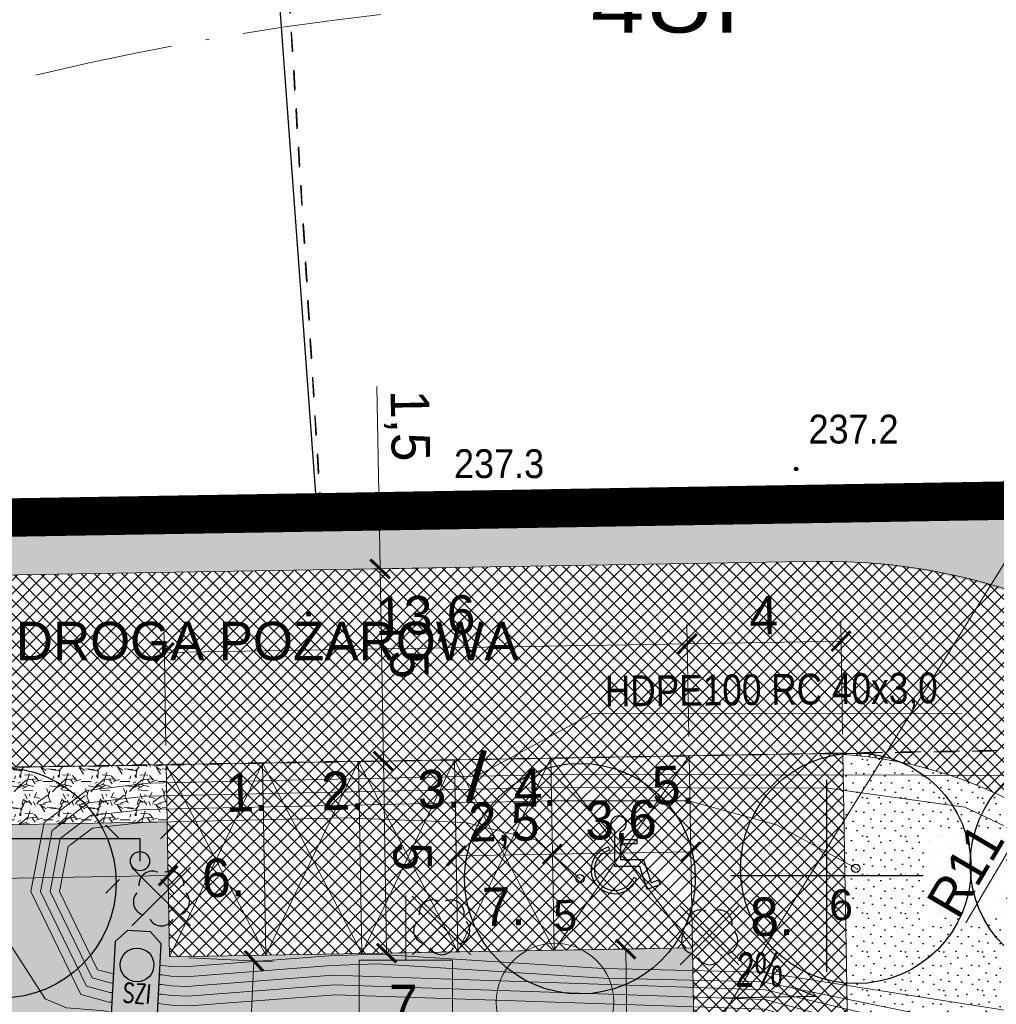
# Model space of a CAD drawing. Extents: x 40810 to 6568062, y -66833 to 5647073.
# Tile 19 of 35: x 6567779 to 6567804, y 5646997 to 5647022. Entities that reach past the tile are written whole.
import ezdxf
from ezdxf.enums import TextEntityAlignment as Align

# ---------------------------------------------------------------- set-up
doc = ezdxf.new("R2010")
doc.units = 0
doc.header["$MEASUREMENT"] = 0
for name, pattern in [('ACAD_ISO10W100', [18, 12, -3, 0, -3]), ('DGN_STYLE_2191', [1, -0.25, 0.5, -0.25]), ('DGN_STYLE_9021', [7.5, 3.75, 3.75]), ('KTJZ01_05', [2, 1.5, -0.5])]:
    doc.linetypes.add(name, pattern=pattern)
doc.layers.get('0').update_dxf_attribs({"linetype": 'CONTINUOUS'})
doc.layers.get('Defpoints').update_dxf_attribs({"linetype": 'CONTINUOUS'})
for name, color, linetype, lineweight in [('_EKO_DŹ_odwierty', 4, 'CONTINUOUS', 25), ('_Eko_DŹ_odwierty_obszar', 4, 'CONTINUOUS', 25), ('_EKO_DŹ_odwierty_OPIS', 3, 'CONTINUOUS', 15), ('_EKO_DŹ_poziomy', 3, 'CONTINUOUS', 20), ('_EKO_DŻ_studnia', 4, 'CONTINUOUS', 30), ('_IS_EKO_opis', 7, 'CONTINUOUS', 15), ('A_wymiarowanie', 176, 'CONTINUOUS', 9), ('l.widokowa', 140, 'CONTINUOUS', 15), ('szraf1', 8, 'CONTINUOUS', 5), ('wymiarowanie', 176, 'CONTINUOUS', 9)]:
    doc.layers.add(name, color=color, linetype=linetype, lineweight=lineweight)
for name, color, linetype in [('BDOT1', 7, 'CONTINUOUS'), ('D-opis', 104, 'CONTINUOUS'), ('EWID', 7, 'CONTINUOUS'), ('GESUT1', 7, 'CONTINUOUS'), ('PZAG', 7, 'CONTINUOUS'), ('REDAKCJA1', 7, 'CONTINUOUS'), ('Z-zielen', 62, 'CONTINUOUS')]:
    doc.layers.add(name, color=color, linetype=linetype)
doc.styles.add('$0$瑳汹1', font='arial.ttf', dxfattribs={"height": 1})
doc.styles.add('Arial_1', font='arial.ttf')
doc.styles.get("Standard").update_dxf_attribs({"font": 'GOTHIC.TTF'})
doc.styles.add('STYLE-GEO_140', font='geo_140.shx', dxfattribs={"bigfont": 'geo_140big.shx'})
doc.styles.add('STYLE-SWISSNRW_1250', font='SWISSNRW_1250.shx')
doc.styles.add('WYMIAR', font='simplex.shx', dxfattribs={"width": 0.7, "oblique": 2, "height": 0.5})
doc.dimstyles.new('Skala 1-50', dxfattribs={"dimtxt": 1, "dimasz": 0.5, "dimexe": 0.5, "dimexo": 0.5, "dimgap": 0.2, "dimtad": 1, "dimtxsty": 'Standard', "dimblk": 'ARCHTICK', "dimcen": 0.5, "dimclrd": 256, "dimclre": 256, "dimadec": 0, "dimazin": 0, "dimtfac": 1, "dimtdec": 1, "dimtmove": 1, "dimatfit": 3, "dimldrblk": 'ARCHTICK', "dimfxl": 1, "dimlwd": -1, "dimlwe": -1, "dimarcsym": 0})
pattern_1 = [(45, (0, 0), (-0.1767766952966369, 0.1767766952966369), []), (135, (0, 0), (-0.1767766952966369, -0.1767766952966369), [])]
pattern_2 = [(0, (0.04, 0.02), (0, 1), [0, -1]), (0, (0.36, 0.04), (0, 1), [0, -1]), (0, (0.18, 0.26), (0, 1), [0, -1]), (0, (0.4, 0.42), (0, 1), [0, -1]), (0, (0.14, 0.48), (0, 1), [0, -1]), (0, (0.22, 0.72), (0, 1), [0, -1]), (0, (0.08, 0.9), (0, 1), [0, -1]), (0, (0.4, 0.88), (0, 1), [0, -1]), (0, (0.64, 0.92), (0, 1), [0, -1]), (0, (0.76, 0.68), (0, 1), [0, -1]), (0, (0.96, 0.66), (0, 1), [0, -1]), (0, (0.96, 0.3), (0, 1), [0, -1]), (0, (0.78, 0.18), (0, 1), [0, -1]), (0, (0.5, 0.24), (0, 1), [0, -1]), (0, (0.68, 0.42), (0, 1), [0, -1]), (0, (0.5, 0.6), (0, 1), [0, -1]), (0, (0.92, 0.04), (0, 1), [0, -1])]

# ---------------------------------------------------------------- blocks, each defined once
blk = doc.blocks.new('K100')
at = {"layer": 'REDAKCJA1', "color": 7, "linetype": 'Continuous'}
for p, q in [((8.585629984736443e-09, -50.00186269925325), (8.585629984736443e-09, 50.00186273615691)), ((50.00186272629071, 1.845182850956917e-08), (-50.00186270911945, 1.845182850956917e-08))]:
    blk.add_line(p, q, dxfattribs=at)
blk = doc.blocks.new('OBOP02_1')
at = {"layer": 'BDOT1', "color": 7, "linetype": 'Continuous'}
blk.add_circle((4.536559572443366e-09, -2.65572452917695e-09), 0.01, dxfattribs=at)
for centre, radius, start, end in [((-0.4702281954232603, 0.6472135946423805), 0.6999999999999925, 66, 186), ((0.4702282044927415, 0.6472135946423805), 0.6999999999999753, 354.0000000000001, 114), ((-0.7608452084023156, -0.2472135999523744), 0.6999999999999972, 138, 258.0000000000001), ((0.7608452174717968, -0.2472135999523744), 0.6999999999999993, 282, 42.00000000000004), ((4.536559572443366e-09, -0.8000000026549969), 0.6999999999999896, 210, 330.0000000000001)]:
    blk.add_arc(centre, radius, start, end, dxfattribs=at)
blk = doc.blocks.new('801_5')
at = {"layer": 'BDOT1', "linetype": 'Continuous'}
h = blk.add_hatch(color=7, dxfattribs=at)
edge = h.paths.add_edge_path()
edge.add_arc((-0.001712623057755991, -0.003847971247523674), 0.045, 0, 360)
at = {"layer": 'BDOT1', "color": 7, "linetype": 'Continuous'}
blk.add_circle((-0.001712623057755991, -0.003847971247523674), 0.045, dxfattribs=at)
blk = doc.blocks.new('EGBP04_1')
at = {"layer": 'EWID', "color": 92, "linetype": 'Continuous'}
blk.add_circle((-2.328306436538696e-10, 3.899913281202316e-09), 0.5, dxfattribs=at)
blk = doc.blocks.new('_ArchTick')
at = {"color": 0, "linetype": 'ByBlock', "const_width": 0.15}
blk.add_lwpolyline([(-0.5, -0.5), (0.5, 0.5)], dxfattribs=at)
blk = doc.blocks.new('*D205')
at = {"layer": 'Defpoints', "color": 0}
for p in [(6567787.81683132, 5647002.978321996), (6567788.462127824, 5647002.989251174), (6567787.90150256, 5646997.979038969)]:
    blk.add_point(p, dxfattribs=at)
at = {"layer": 'wymiarowanie'}
for p, q in [((6567788.316759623, 5647002.986789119), (6567788.962056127, 5647002.997718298)), ((6567788.546799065, 5646997.989968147), (6567788.462127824, 5647002.989251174)), ((6567788.401430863, 5646997.987506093), (6567789.046727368, 5646997.998435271))]:
    blk.add_line(p, q, dxfattribs=at)
at = {"layer": 'wymiarowanie', "linetype": 'Continuous', "xscale": 0.5, "yscale": 0.5, "zscale": 0.5}
for p, rotation in [((6567788.462127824, 5647002.989251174), 90.97030732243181), ((6567788.546799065, 5646997.989968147), 270.9703073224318)]:
    blk.add_blockref('_ArchTick', p, dxfattribs=dict(at, rotation=rotation))
at = {"layer": 'wymiarowanie', "color": 0, "linetype": 'Continuous', "insert": (6567789.216937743, 5647000.501676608), "char_height": 1, "attachment_point": 5, "rotation": 270.9703073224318}
blk.add_mtext('5', dxfattribs=at)
blk = doc.blocks.new('*D206')
at = {"layer": 'Defpoints', "color": 0}
for p in [(6567788.377456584, 5647007.9885342), (6567790.355390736, 5647008.022033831), (6567787.81683132, 5647002.978321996)]:
    blk.add_point(p, dxfattribs=at)
at = {"layer": 'wymiarowanie'}
for p, q in [((6567789.855462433, 5647008.013566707), (6567787.877528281, 5647007.980067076)), ((6567788.462127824, 5647002.989251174), (6567788.377456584, 5647007.9885342)), ((6567788.316759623, 5647002.986789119), (6567788.962056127, 5647002.997718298))]:
    blk.add_line(p, q, dxfattribs=at)
at = {"layer": 'wymiarowanie', "linetype": 'Continuous', "xscale": 0.5, "yscale": 0.5, "zscale": 0.5}
for p, rotation in [((6567788.377456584, 5647007.9885342), 90.97030732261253), ((6567788.462127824, 5647002.989251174), 270.9703073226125)]:
    blk.add_blockref('_ArchTick', p, dxfattribs=dict(at, rotation=rotation))
at = {"layer": 'wymiarowanie', "color": 0, "linetype": 'Continuous', "insert": (6567789.132266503, 5647005.500959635), "char_height": 1, "attachment_point": 5, "rotation": 270.97030732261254}
blk.add_mtext('5', dxfattribs=at)
blk = doc.blocks.new('ZNAK-NIEPELNOSPRAWNY')
at = {"color": 18, "linetype": 'Continuous', "true_color": 0x000000}
for p, q in [((83.24541350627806, 119.9912872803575), (83.24541350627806, 66.01787384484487)), ((91.63041350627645, 118.498314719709), (91.63041350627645, 106.3448536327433)), ((91.63041350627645, 106.3448536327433), (116.6579135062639, 106.3448536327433)), ((92.51791350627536, 99.799853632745), (92.51791350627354, 76.01787384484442)), ((116.6579135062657, 99.799853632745), (92.51791350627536, 99.799853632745)), ((126.5987541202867, 76.01787384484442), (92.51791350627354, 76.01787384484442)), ((126.5987541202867, 76.01787384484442), (138.0029135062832, 41.87787384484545)), ((121.2954135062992, 66.01787384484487), (83.24541350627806, 66.01787384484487)), ((132.4129135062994, 31.71287384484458), (121.2954135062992, 66.01787384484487)), ((138.0029135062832, 41.87787384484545), (149.159702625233, 46.22227391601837)), ((151.9154135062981, 39.14537384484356), (132.4129135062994, 31.71287384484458))]:
    blk.add_line(p, q, dxfattribs=at)
at = {"color": 18, "true_color": 0x000000}
for p, q in [((116.6579135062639, 106.3448536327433), (116.6579135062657, 99.799853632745)), ((74.61807732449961, 95.31925088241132), (75.91421477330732, 90.4901694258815)), ((116.674195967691, 47.57457282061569), (112.0472706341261, 49.46971449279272)), ((151.9154135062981, 39.14537384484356), (149.159702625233, 46.22227391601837))]:
    blk.add_line(p, q, dxfattribs=at)
for centre, radius, start, end in [((89.3351854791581, 129.9004727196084), 11.63087609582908, 281.3814068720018, 238.426851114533), ((83.82117246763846, 61.03083792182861), 35.50200309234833, 105.024229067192, 337.7264915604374), ((83.82117246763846, 61.03083792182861), 30.50200309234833, 105.024229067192, 337.7264915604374)]:
    blk.add_arc(centre, radius, start, end, dxfattribs=at)
blk = doc.blocks.new('*D234')
at = {"layer": 'Defpoints', "color": 0}
for p in [(6567782.902219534, 5646997.894367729), (6567782.540207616, 5646990.497583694), (6567784.734080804, 5646990.390211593)]:
    blk.add_point(p, dxfattribs=at)
at = {"layer": 'wymiarowanie'}
for p, q in [((6567783.401621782, 5646997.869926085), (6567785.59549497, 5646997.762553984)), ((6567785.096092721, 5646997.786995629), (6567784.734080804, 5646990.390211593)), ((6567783.039609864, 5646990.473142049), (6567785.233483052, 5646990.365769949))]:
    blk.add_line(p, q, dxfattribs=at)
at = {"layer": 'wymiarowanie', "linetype": 'Continuous', "xscale": 0.5, "yscale": 0.5, "zscale": 0.5}
for p, rotation in [((6567785.096092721, 5646997.786995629), 87.19807719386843), ((6567784.734080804, 5646990.390211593), 267.1980771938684)]:
    blk.add_blockref('_ArchTick', p, dxfattribs=dict(at, rotation=rotation))
at = {"layer": 'wymiarowanie', "color": 0, "linetype": 'Continuous', "insert": (6567784.144968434, 5646994.126294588), "char_height": 1, "attachment_point": 5, "rotation": 87.19807719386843}
blk.add_mtext('7,41', dxfattribs=at)
blk = doc.blocks.new('*D235')
at = {"layer": 'Defpoints', "color": 0}
for p in [(6567788.356128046, 5646997.986738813), (6567794.764836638, 5646998.095281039), (6567788.578306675, 5646984.868543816)]:
    blk.add_point(p, dxfattribs=at)
at = {"layer": 'wymiarowanie'}
for p, q in [((6567788.856056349, 5646997.995205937), (6567795.264764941, 5646998.103748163)), ((6567794.987015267, 5646984.977086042), (6567794.764836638, 5646998.095281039)), ((6567789.078234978, 5646984.87701094), (6567795.48694357, 5646984.985553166))]:
    blk.add_line(p, q, dxfattribs=at)
at = {"layer": 'wymiarowanie', "linetype": 'Continuous', "xscale": 0.5, "yscale": 0.5, "zscale": 0.5}
for p, rotation in [((6567794.764836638, 5646998.095281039), 90.97030732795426), ((6567794.987015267, 5646984.977086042), 270.9703073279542)]:
    blk.add_blockref('_ArchTick', p, dxfattribs=dict(at, rotation=rotation))
at = {"layer": 'wymiarowanie', "color": 0, "linetype": 'Continuous', "insert": (6567795.646855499, 5646991.549240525), "char_height": 1, "attachment_point": 5, "rotation": 270.9703073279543}
blk.add_mtext('13,12', dxfattribs=at)
blk = doc.blocks.new('*D243')
at = {"layer": 'Defpoints', "color": 0}
for p in [(6567796.366236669, 5647006.038427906), (6567796.415598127, 5647003.123956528), (6567782.817548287, 5647002.893650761)]:
    blk.add_point(p, dxfattribs=at)
at = {"layer": 'wymiarowanie'}
for p, q in [((6567796.407131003, 5647003.623884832), (6567796.357769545, 5647006.538356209)), ((6567782.809081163, 5647003.393579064), (6567782.759719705, 5647006.308050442)), ((6567782.768186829, 5647005.808122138), (6567796.366236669, 5647006.038427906))]:
    blk.add_line(p, q, dxfattribs=at)
at = {"layer": 'wymiarowanie', "linetype": 'Continuous', "xscale": 0.5, "yscale": 0.5, "zscale": 0.5}
for p, rotation in [((6567796.366236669, 5647006.038427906), 0.9703072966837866), ((6567782.768186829, 5647005.808122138), 180.9703072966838)]:
    blk.add_blockref('_ArchTick', p, dxfattribs=dict(at, rotation=rotation))
at = {"layer": 'wymiarowanie', "color": 0, "linetype": 'Continuous', "insert": (6567789.554154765, 5647006.694204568), "char_height": 1, "attachment_point": 5, "rotation": 0.9703072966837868}
blk.add_mtext('13,6', dxfattribs=at)
blk = doc.blocks.new('*D244')
at = {"layer": 'Defpoints', "color": 0}
for p in [(6567800.36566309, 5647006.106164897), (6567796.415598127, 5647003.123956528), (6567800.415024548, 5647003.191693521)]:
    blk.add_point(p, dxfattribs=at)
at = {"layer": 'wymiarowanie'}
for p, q in [((6567796.407131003, 5647003.623884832), (6567796.357769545, 5647006.538356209)), ((6567800.406557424, 5647003.691621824), (6567800.357195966, 5647006.6060932)), ((6567796.366236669, 5647006.038427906), (6567800.36566309, 5647006.106164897))]:
    blk.add_line(p, q, dxfattribs=at)
at = {"layer": 'wymiarowanie', "linetype": 'Continuous', "xscale": 0.5, "yscale": 0.5, "zscale": 0.5}
for p, rotation in [((6567800.36566309, 5647006.106164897), 0.9703073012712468), ((6567796.366236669, 5647006.038427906), 180.9703073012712)]:
    blk.add_blockref('_ArchTick', p, dxfattribs=dict(at, rotation=rotation))
at = {"layer": 'wymiarowanie', "color": 0, "linetype": 'Continuous', "insert": (6567798.353882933, 5647006.7847707), "char_height": 1, "attachment_point": 5, "rotation": 0.9703073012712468}
blk.add_mtext('4', dxfattribs=at)
blk = doc.blocks.new('*D277')
at = {"layer": 'Defpoints', "color": 0}
for p in [(6567805.304611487, 5647001.660809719), (6567799.729148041, 5646992.178499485)]:
    blk.add_point(p, dxfattribs=at)
at = {"layer": 'wymiarowanie'}
blk.add_line((6567803.60988561, 5646998.778553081), (6567805.304611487, 5647001.660809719), dxfattribs=at)
at = {"layer": 'wymiarowanie', "linetype": 'Continuous', "xscale": 0.5, "yscale": 0.5, "zscale": 0.5, "rotation": 59.54507785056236}
blk.add_blockref('_ArchTick', (6567805.304611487, 5647001.660809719), dxfattribs=at)
at = {"layer": 'wymiarowanie', "color": 0, "linetype": 'Continuous', "insert": (6567803.600398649, 5647000.143469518), "char_height": 1, "attachment_point": 5, "rotation": 59.545077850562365}
blk.add_mtext('R11', dxfattribs=at)
blk = doc.blocks.new('*D288')
at = {"layer": 'Defpoints', "color": 0}
for p in [(6567786.84, 5647009.46), (6567786.865355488, 5647007.962924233), (6567788.377456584, 5647007.9885342)]:
    blk.add_point(p, dxfattribs=at)
at = {"layer": 'wymiarowanie'}
for p, q in [((6567788.352101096, 5647009.485609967), (6567788.297057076, 5647012.735599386)), ((6567787.339928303, 5647009.468467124), (6567788.852029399, 5647009.494077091)), ((6567788.352101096, 5647009.485609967), (6567788.377456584, 5647007.9885342)), ((6567787.365283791, 5647007.971391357), (6567788.877384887, 5647007.997001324))]:
    blk.add_line(p, q, dxfattribs=at)
at = {"layer": 'wymiarowanie', "linetype": 'Continuous', "xscale": 0.5, "yscale": 0.5, "zscale": 0.5}
for p, rotation in [((6567788.352101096, 5647009.485609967), 90.97030731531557), ((6567788.377456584, 5647007.9885342), 270.9703073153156)]:
    blk.add_blockref('_ArchTick', p, dxfattribs=dict(at, rotation=rotation))
at = {"layer": 'wymiarowanie', "color": 0, "linetype": 'Continuous', "insert": (6567789.072935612, 5647011.713785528), "char_height": 1, "attachment_point": 5, "rotation": 270.97030731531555}
blk.add_mtext('1,5', dxfattribs=at)
blk = doc.blocks.new('*D301')
at = {"layer": 'Defpoints', "color": 0}
for p in [(6567782.842949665, 5647001.393865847), (6567772.844383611, 5647001.224523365), (6567782.866456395, 5647000.005947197)]:
    blk.add_point(p, dxfattribs=at)
at = {"layer": 'wymiarowanie'}
for p, q in [((6567782.851416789, 5647000.893937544), (6567782.874923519, 5646999.506018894)), ((6567772.852850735, 5647000.724595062), (6567772.876357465, 5646999.336676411)), ((6567772.867890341, 5646999.836604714), (6567782.866456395, 5647000.005947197))]:
    blk.add_line(p, q, dxfattribs=at)
at = {"layer": 'wymiarowanie', "linetype": 'Continuous', "xscale": 0.5, "yscale": 0.5, "zscale": 0.5}
for p, rotation in [((6567782.866456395, 5647000.005947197), 0.9703073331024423), ((6567772.867890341, 5646999.836604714), 180.9703073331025)]:
    blk.add_blockref('_ArchTick', p, dxfattribs=dict(at, rotation=rotation))
at = {"layer": 'wymiarowanie', "color": 0, "linetype": 'Continuous', "insert": (6567777.854893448, 5647000.64632493), "char_height": 1, "attachment_point": 5, "rotation": 0.9703073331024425}
blk.add_mtext('10', dxfattribs=at)
blk = doc.blocks.new('*D303')
at = {"layer": 'Defpoints', "color": 0}
for p in [(6567796.455598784, 5647000.762179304), (6567792.856115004, 5647000.70121601), (6567792.858449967, 5647000.563351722)]:
    blk.add_point(p, dxfattribs=at)
at = {"layer": 'wymiarowanie'}
for p, q in [((6567796.457933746, 5647000.624315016), (6567792.858449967, 5647000.563351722)), ((6567796.464065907, 5647000.262251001), (6567796.466400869, 5647000.124386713)), ((6567792.864582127, 5647000.201287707), (6567792.86691709, 5647000.063423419))]:
    blk.add_line(p, q, dxfattribs=at)
at = {"layer": 'wymiarowanie', "linetype": 'Continuous', "xscale": 0.5, "yscale": 0.5, "zscale": 0.5}
for p, rotation in [((6567792.858449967, 5647000.563351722), 180.9703073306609), ((6567796.457933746, 5647000.624315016), 0.9703073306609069)]:
    blk.add_blockref('_ArchTick', p, dxfattribs=dict(at, rotation=rotation))
at = {"layer": 'wymiarowanie', "color": 0, "linetype": 'Continuous', "insert": (6567794.645134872, 5647001.364762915), "char_height": 1, "attachment_point": 5, "rotation": 0.9703073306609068}
blk.add_mtext('3,6', dxfattribs=at)
blk = doc.blocks.new('*D304')
at = {"layer": 'Defpoints', "color": 0}
for p in [(6567790.358808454, 5647000.521016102), (6567792.856115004, 5647000.70121601), (6567790.364215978, 5647000.201737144)]:
    blk.add_point(p, dxfattribs=at)
at = {"layer": 'wymiarowanie'}
for p, q in [((6567790.355748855, 5647000.701665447), (6567790.35034133, 5647001.020944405)), ((6567792.858449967, 5647000.563351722), (6567790.358808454, 5647000.521016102)), ((6567792.864582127, 5647000.201287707), (6567792.86691709, 5647000.063423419))]:
    blk.add_line(p, q, dxfattribs=at)
at = {"layer": 'wymiarowanie', "linetype": 'Continuous', "xscale": 0.5, "yscale": 0.5, "zscale": 0.5}
for p, rotation in [((6567790.358808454, 5647000.521016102), 180.9703073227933), ((6567792.858449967, 5647000.563351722), 0.9703073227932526)]:
    blk.add_blockref('_ArchTick', p, dxfattribs=dict(at, rotation=rotation))
at = {"layer": 'wymiarowanie', "color": 0, "linetype": 'Continuous', "insert": (6567791.595572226, 5647001.313113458), "char_height": 1, "attachment_point": 5, "rotation": 0.9703073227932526}
blk.add_mtext('2,5', dxfattribs=at)

msp = doc.modelspace()

# ---------------------------------------------------------------- hatches: boundary and pattern name
at = {"layer": 'szraf1', "true_color": 0xc7c8ca}
h = msp.add_hatch(dxfattribs=at)
h.set_pattern_fill('ANSI37', color=9, scale=2, style=0)
h.set_pattern_definition(pattern_1)
h.paths.add_polyline_path([(6567823.290277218, 5646949.789298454), (6567823.249822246, 5646947.075506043), (6567815.664571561, 5646947.380083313, 0.1966573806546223), (6567818.004233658, 5646952.370491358), (6567818.831690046, 5646976.873305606, 0.1608154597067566), (6567817.350105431, 5646983.958499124), (6567809.203317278, 5646997.767785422, 0.2654325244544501), (6567799.729148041, 5647003.178499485), (6567753.06303861, 5647002.389708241, 0.2081719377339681), (6567747.979839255, 5647000.074529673), (6567747.209997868, 5647008.789999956), (6567747.350053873, 5647008.792367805, 0.1638587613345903), (6567751.584473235, 5647007.366387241), (6567799.729148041, 5647008.178499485, -0.2744804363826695), (6567813.50975784, 5647000.308369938), (6567821.656545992, 5646986.49908364, -0.14264435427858), (6567823.866820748, 5646977.829202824), (6567822.996147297, 5646952.046635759, 0.08184528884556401)])
at = {"layer": 'szraf1', "linetype": 'Continuous'}
h = msp.add_hatch(dxfattribs=at)
h.set_pattern_fill('ANSI37', color=40, scale=2, style=0)
h.set_pattern_definition(pattern_1)
h.paths.add_polyline_path([(6567813.016186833, 5646947.486426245), (6567815.626365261, 5646947.346295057, 0.2076535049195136), (6567818.004235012, 5646952.370531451), (6567818.869669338, 5646977.997956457, 0.1426443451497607), (6567817.350105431, 5646983.958499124), (6567812.569733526, 5646992.06151138), (6567801.528724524, 5646992.601878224, -0.3950589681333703), (6567800.577751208, 5646993.583748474), (6567800.415611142, 5647003.157058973), (6567796.415598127, 5647003.123956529), (6567796.571625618, 5646993.911553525, -0.4191824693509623), (6567795.571769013, 5646992.894619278), (6567776.232098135, 5646993.83994063), (6567775.170294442, 5646972.144708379), (6567787.446400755, 5646971.543893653), (6567787.304639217, 5646968.64736061), (6567797.092923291, 5646968.168304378), (6567797.23468483, 5646971.06483742), (6567815.62616289, 5646970.164725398, -0.3999617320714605), (6567817.052837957, 5646968.666518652), (6567816.505089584, 5646952.421157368, -0.299344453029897)])
h.paths.add_polyline_path([(6567795.834244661, 5646973.135771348), (6567797.332451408, 5646973.062446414), (6567797.308009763, 5646972.563044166), (6567815.631408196, 5646971.666264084, 0.418656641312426), (6567817.203878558, 5646973.113844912), (6567817.370523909, 5646978.048582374, 0.1426443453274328), (6567816.058173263, 5646983.196323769), (6567812.161408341, 5646989.801570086, 0.2970977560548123), (6567811.150230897, 5646990.629188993), (6567801.519085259, 5646991.100554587, 0.414213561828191), (6567800.471397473, 5646990.150633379), (6567800.448321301, 5646989.679131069), (6567794.594661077, 5646989.965619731), (6567794.666620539, 5646991.435926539), (6567781.462425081, 5646992.082163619), (6567777.656979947, 5646992.268408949), (6567776.741826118, 5646973.569590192), (6567787.519725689, 5646973.042100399), (6567787.537144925, 5646973.529311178), (6567789.041762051, 5646973.455672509), (6567788.876113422, 5646970.072245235), (6567795.668041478, 5646969.739836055)], flags=16)
h = msp.add_hatch(dxfattribs=at)
h.set_pattern_fill('ANSI37', color=8, scale=2, style=0)
h.set_pattern_definition(pattern_1)
h.paths.add_polyline_path([(6567792.816114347, 5647003.062993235), (6567792.900785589, 5646998.063710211), (6567782.902219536, 5646997.89436773), (6567782.817548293, 5647002.893650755), (6567796.415598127, 5647003.12395653)])
h = msp.add_hatch(dxfattribs=at)
h.set_pattern_fill('ANSI37', color=140, scale=2)
h.set_pattern_definition(pattern_1)
h.paths.add_polyline_path([(6567792.816114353, 5647003.062993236), (6567796.415598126, 5647003.123956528), (6567796.500269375, 5646998.124673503), (6567792.900785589, 5646998.063710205), (6567792.816114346, 5647003.062993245)])
h = msp.add_hatch(dxfattribs=at)
h.set_pattern_fill('GRAVL1', color=256, style=0)
h.set_pattern_definition([(228.0128, (0.72, 1), (-7.999998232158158, -9.000001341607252), [0.134536, -13.319088]), (184.9697, (0.63, 0.9), (12.00000105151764, 0.999991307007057), [0.230868, -22.855925]), (132.5104, (0.4, 0.88), (9.999990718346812, -11.0000086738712), [0.162788, -16.116032]), (267.2737, (0.01, 0.63), (0.9999960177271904, 20.00000029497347), [0.210238, -20.813558]), (292.8337, (0, 0.42), (-5.00000990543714, 11.99999641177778), [0.206155, -20.409373]), (357.2737, (0.08, 0.23), (-20.00000029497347, 0.9999960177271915), [0.210238, -20.813558]), (37.6942, (0.29, 0.22), (-13.00000734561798, -9.99999040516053), [0.278029, -27.524849]), (72.2553, (0.51, 0.39), (7.000010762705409, 21.99999623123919), [0.262488, -25.986321]), (121.4296, (0.59, 0.64), (-8.000008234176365, 12.99999503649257), [0.21095, -20.884073]), (175.2364, (0.48, 0.82), (11.00000094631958, -0.9999915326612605), [0.240832, -11.800763]), (222.3974, (0.24, 0.84), (-12.00000735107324, -10.99999208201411), [0.311448, -30.833375]), (138.8141, (1, 0.62), (-7.000002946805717, 5.999997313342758), [0.106301, -10.523844]), (171.4692, (0.92, 0.69), (12.99999828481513, -2.00000791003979), [0.202237, -20.021511]), (225, (0.72, 0.72), (-2.220446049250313e-16, -1.000000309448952), [0.141421, -1.272792]), (203.1986, (0.65, 0.84), (4.999999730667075, 2.000001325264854), [0.076158, -7.539615]), (291.8014, (0.58, 0.81), (-0.9999999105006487, 3.00000027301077), [0.107703, -5.277462]), (30.9638, (0.62, 0.71), (2.999998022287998, 2.000002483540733), [0.174929, -5.656023]), (161.5651, (0.77, 0.8), (2.000000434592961, -0.9999984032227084), [0.126491, -3.035787]), (16.38950000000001, (0, 0.81), (10.00000219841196, 2.99999270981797), [0.1772, -17.542845]), (70.3462, (0.17, 0.86), (-3.999995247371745, -11.00000213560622), [0.148661, -14.717408]), (293.1986, (0.77, 1), (-2.000001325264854, 4.999999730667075), [0.152315, -7.463458]), (343.6105, (0.83, 0.86), (-10.00000219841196, 2.999992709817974), [0.1772, -17.542845]), (339.444, (0, 0.19), (-5.000001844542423, 1.999995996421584), [0.17088, -8.373124]), (294.7751, (0.16, 0.13), (-4.99999218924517, 11.00000342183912), [0.143178, -14.174643]), (66.80140000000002, (0.78, 0), (2.000001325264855, 4.999999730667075), [0.152315, -7.463458]), (17.354, (0.84, 0.14), (-13.00000201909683, -3.999994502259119), [0.167631, -16.595424]), (69.444, (0.29, 0), (-1.999995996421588, -5.000001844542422), [0.08544, -8.458564]), (101.3099, (0.72, 0), (-0.9999976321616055, 4.000000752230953), [0.05099, -5.048029]), (165.9638, (0.71, 0.05), (3.00000054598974, -0.9999980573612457), [0.206155, -3.91695]), (186.009, (0.51, 0.1), (9.99999975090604, 0.9999993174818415), [0.19105, -18.913923]), (303.6901, (0.62, 0.62), (-1.000001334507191, 1.99999955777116), [0.144222, -3.461329]), (353.1572, (0.7, 0.5), (16.99999936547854, -2.000007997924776), [0.251794, -24.927563]), (60.94540000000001, (0.95, 0.47), (-4.000000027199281, -7.000000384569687), [0.102956, -10.192674]), (90, (1, 0.56), (-0.9999999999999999, 1), [0.06, -0.94]), (120.2564, (0.49, 0.13), (3.999994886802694, -7.000002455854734), [0.138924, -13.75352]), (48.01280000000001, (0.42, 0.25), (7.999998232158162, 9.00000134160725), [0.269072, -13.184552]), (0, (0.6, 0.45), (1, 1), [0.26, -0.74]), (325.3047999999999, (0.86, 0.45), (-9.999994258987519, 7.000008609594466), [0.158114, -15.653274]), (254.0546, (0.99, 0.36), (-0.9999998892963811, -4.000000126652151), [0.145602, -7.134508]), (207.646, (0.95, 0.22), (-18.99999580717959, -10.00000771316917), [0.237065, -23.469474]), (175.4261, (0.74, 0.11), (-13.00000055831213, 0.999994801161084), [0.250799, -24.829074])])
h.paths.add_polyline_path([(6567772.818982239, 5647002.724308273), (6567772.844383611, 5647001.224523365), (6567782.842761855, 5647001.404954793), (6567782.817548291, 5647002.893650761)])
at = {"layer": 'wymiarowanie', "linetype": 'Continuous', "true_color": 0xffffff}
msp.add_hatch(color=7, dxfattribs=at).paths.add_polyline_path([(6567787.830888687, 5646995.38553055), (6567790.25870866, 5646995.38553055), (6567790.25870866, 5646997.804996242), (6567787.830888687, 5646997.804996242)])
at = {"layer": 'Z-zielen', "linetype": 'Continuous'}
h = msp.add_hatch(dxfattribs=at)
h.set_pattern_fill('STIPPLE', color=256, style=0)
h.set_pattern_definition(pattern_2)
h.paths.add_polyline_path([(6567834.600000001, 5646957.495000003), (6567823.191362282, 5646957.827383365), (6567823.444938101, 5646965.336324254), (6567828.442089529, 5646965.167571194), (6567828.863972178, 5646977.660449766), (6567823.866820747, 5646977.829202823, 0.1426547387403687), (6567821.656545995, 5646986.499083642), (6567813.2373845, 5647000.769395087, 0.2607595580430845), (6567799.458200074, 5647008.176205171), (6567751.703012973, 5647007.367391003), (6567753.913369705, 5647007.404827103), (6567751.011241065, 5647008.834453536), (6567829.898409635, 5647009.741269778)])
h.paths.add_polyline_path([(6567821.79, 5646988.53), (6567828.8, 5646988.46), (6567828.94, 5647000.44), (6567821.94, 5647000.52)], flags=16)
h.paths.add_polyline_path([(6567821.940000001, 5647003.02), (6567820.471388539, 5647003.038372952), (6567820.303639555, 5646991.746975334), (6567818.547591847, 5646991.768944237), (6567820.448493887, 5646988.546803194), (6567821.790000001, 5646988.53)], flags=16)
h.paths.add_polyline_path([(6567829.530103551, 5646985.826366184, 0.9999999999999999), (6567825.131237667, 5646985.826366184, 0.9999999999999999)], flags=16)
h.paths.add_polyline_path([(6567821.94, 5647003.02), (6567825.040000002, 5647003.02), (6567825.040000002, 5647000.52), (6567821.94, 5647000.52)], flags=16)
edge = h.paths.add_edge_path()
edge.add_arc((6567747.431800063, 5647001.680976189), 7.111861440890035, 279.14085864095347, 5.919009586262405, ccw=False)
edge.add_line((6567748.561161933, 5646994.662188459), (6567748.005706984, 5647000.103134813))
edge.add_arc((6567753.177665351, 5646995.400115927), 6.990532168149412, 91.00105870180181, 137.7187995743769, ccw=False)
edge.add_line((6567753.055534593, 5647002.389581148), (6567754.503133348, 5647002.41409866))
h = msp.add_hatch(dxfattribs=at)
h.set_pattern_fill('STIPPLE', color=256, style=0)
h.set_pattern_definition(pattern_2)
h.paths.add_polyline_path([(6567800.415611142, 5647003.157058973), (6567800.574401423, 5646993.781531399, 0.4398569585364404), (6567801.528724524, 5646992.601878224), (6567812.569733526, 5646992.06151138), (6567809.203317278, 5646997.767785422, 0.2487886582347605)])
h = msp.add_hatch(dxfattribs=at)
h.set_pattern_fill('STIPPLE', color=256, style=0)
h.set_pattern_definition(pattern_2)
h.paths.add_polyline_path([(6567747.986422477, 5647000.000000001), (6567748.78050151, 5646991.010109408), (6567776.083981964, 5646990.813566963), (6567776.232098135, 5646993.83994063), (6567795.522885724, 5646992.89581478, 0.4504941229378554), (6567796.570643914, 5646993.969516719), (6567796.500269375, 5646998.124673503), (6567782.902219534, 5646997.894367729), (6567782.842761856, 5647001.404954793), (6567772.844195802, 5647001.23561231), (6567772.81898224, 5647002.724308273), (6567753.063037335, 5647002.389708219, 0.2147228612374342)])

# ---------------------------------------------------------------- linework, layer by layer
at = {"lineweight": 5}
msp.add_circle((6567792.92690412, 5646996.716587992), 1.529578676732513, dxfattribs=at)
at = {"layer": '_EKO_DŹ_odwierty'}
for centre in [(6567800.74883661, 5647000.197347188), (6567793.574220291, 5646999.926920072)]:
    msp.add_circle(centre, 0.1078126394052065, dxfattribs=at)
at = {"layer": '_Eko_DŹ_odwierty_obszar'}
for centre in [(6567806.72588118, 5647000.29857846), (6567800.74883661, 5647000.197347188), (6567778.513473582, 5646999.820754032), (6567793.574220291, 5646999.926920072)]:
    msp.add_circle(centre, 3, dxfattribs=at)
at = {"layer": '_EKO_DŹ_poziomy'}
for p, q in [((6567782.729196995, 5646997.671054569), (6567782.657656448, 5646997.674913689)), ((6567781.444452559, 5646997.46248189), (6567781.372912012, 5646997.466341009)), ((6567782.715730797, 5646997.421417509), (6567782.644190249, 5646997.425276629)), ((6567781.359445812, 5646997.21670395), (6567781.430986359, 5646997.212844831)), ((6567782.702264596, 5646997.171780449), (6567782.630724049, 5646997.175639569)), ((6567781.417520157, 5646996.963207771), (6567781.34597961, 5646996.967066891)), ((6567782.688798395, 5646996.922143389), (6567782.617257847, 5646996.926002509)), ((6567781.332513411, 5646996.717429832), (6567781.404053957, 5646996.713570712)), ((6567782.675332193, 5646996.67250633), (6567782.603791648, 5646996.67636545))]:
    msp.add_line(p, q, dxfattribs=at)
for points in [[(6567814.379358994, 5647000.39276224), (6567810.624315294, 5647002.361580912), (6567807.181269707, 5647002.610748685), (6567793.001358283, 5647002.636231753), (6567782.340941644, 5647002.409715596), (6567780.741171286, 5647002.225671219), (6567779.63690502, 5647001.390392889), (6567779.297130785, 5646999.592420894), (6567780.59437845, 5646996.916505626), (6567781.332513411, 5646996.717429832)], [(6567806.72588118, 5647000.29857846), (6567803.582228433, 5647001.786477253), (6567800.02256467, 5647002.283483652), (6567792.939622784, 5647002.296212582), (6567782.296663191, 5647002.070067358), (6567780.792175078, 5647001.896984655), (6567779.845542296, 5647001.18094191), (6567779.545664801, 5646999.594090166), (6567780.739976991, 5646997.13050645), (6567781.34597961, 5646996.967066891)], [(6567800.74883661, 5647000.197347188), (6567798.686951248, 5647001.331461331), (6567796.407344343, 5647001.949850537), (6567792.877887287, 5647001.956193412), (6567782.25238474, 5647001.730419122), (6567780.843178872, 5647001.568298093), (6567780.054179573, 5647000.971490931), (6567779.794198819, 5646999.595759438), (6567780.885575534, 5646997.344507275), (6567781.359445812, 5646997.21670395)], [(6567793.574220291, 5646999.926920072), (6567792.425236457, 5647000.938877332), (6567790.599720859, 5647001.390348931), (6567787.459048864, 5647001.508124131), (6567782.208106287, 5647001.390770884), (6567780.894182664, 5647001.23961153), (6567780.262816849, 5647000.762039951), (6567780.042732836, 5646999.59742871), (6567781.031174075, 5646997.558508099), (6567781.372912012, 5646997.466341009)], [(6567778.513473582, 5646999.820754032), (6567778.513473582, 5646999.820754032), (6567778.513473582, 5646999.820754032), (6567778.748270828, 5646998.235053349), (6567779.668868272, 5646996.803066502), (6567780.224602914, 5646996.566583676), (6567781.114178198, 5646996.497020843), (6567781.31904721, 5646996.467792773)], [(6567818.72588118, 5646994.29857846), (6567798.313808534, 5646997.49574585), (6567794.178554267, 5646997.593272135), (6567788.286837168, 5646997.965549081), (6567787.055769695, 5646997.918991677), (6567783.281610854, 5646997.630647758), (6567782.934066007, 5646997.641826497), (6567782.729196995, 5646997.671054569)], [(6567812.72588118, 5646994.29857846), (6567798.315848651, 5646997.243651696), (6567794.194458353, 5646997.340851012), (6567788.311942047, 5646997.712546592), (6567787.101776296, 5646997.666779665), (6567783.317139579, 5646997.377635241), (6567782.936884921, 5646997.389866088), (6567782.715730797, 5646997.421417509)], [(6567824.72588118, 5646982.29857846), (6567820.403458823, 5646988.729935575), (6567815.831395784, 5646992.902887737), (6567798.3998753, 5646997.036269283), (6567787.147782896, 5646997.414567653), (6567783.352668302, 5646997.124622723), (6567782.939703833, 5646997.137905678), (6567782.702264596, 5646997.171780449)], [(6567824.72588118, 5646976.29857846), (6567819.644454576, 5646988.28572044), (6567815.580033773, 5646992.158121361), (6567798.388735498, 5646996.78480178), (6567787.183093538, 5646997.161538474), (6567783.388197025, 5646996.871610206), (6567782.942522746, 5646996.885945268), (6567782.688798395, 5646996.922143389)], [(6567818.72588118, 5646982.29857846), (6567818.716358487, 5646987.837674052), (6567815.452020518, 5646991.742078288), (6567798.377595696, 5646996.533334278), (6567787.218404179, 5646996.908509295), (6567783.423725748, 5646996.618597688), (6567782.945341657, 5646996.633984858), (6567782.675332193, 5646996.67250633)]]:
    msp.add_lwpolyline(points, dxfattribs=at)
at = {"layer": '_EKO_DŻ_studnia'}
for p, q in [((6567781.489361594, 5646998.295007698), (6567781.805085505, 5646998.578412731)), ((6567782.404214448, 5646998.546093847), (6567781.805085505, 5646998.578412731)), ((6567782.687619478, 5646998.230369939), (6567782.404214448, 5646998.546093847)), ((6567781.489361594, 5646998.295007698), (6567781.347158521, 5646995.658840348)), ((6567782.545416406, 5646995.59420258), (6567782.687619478, 5646998.230369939))]:
    msp.add_line(p, q, dxfattribs=at)
msp.add_circle((6567782.057248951, 5646997.68353084), 0.4400000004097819, dxfattribs=at)
at = {"layer": 'BDOT1', "color": 7, "linetype": 'DGN_STYLE_9021'}
for points in [[(6567785.01, 5647032.94), (6567786.71, 5647009.83)], [(6567748.28, 5647007.39), (6567748.14, 5647008.69), (6567786.71, 5647009.83), (6567786.9, 5647009.74)]]:
    msp.add_lwpolyline(points, dxfattribs=at)
at = {"layer": 'EWID', "color": 92, "linetype": 'DGN_STYLE_2191'}
for p, q in [((6567786.84, 5647009.46), (6567785.39, 5647032.94)), ((6567785.391448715, 5647032.942222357), (6567786.84, 5647009.46)), ((6567786.84, 5647009.46), (6567747.21, 5647008.79)), ((6567747.21, 5647008.79), (6567786.84, 5647009.46)), ((6567747.783237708, 5647002.30028596), (6567830.442964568, 5647003.700267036)), ((6567830.442964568, 5647003.700267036), (6567747.783237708, 5647002.30028596))]:
    msp.add_line(p, q, dxfattribs=at)
at = {"layer": 'GESUT1', "color": 1, "linetype": 'Continuous'}
for p, q in [((6567781.248944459, 5647001.316924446), (6567781.602497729, 5647000.963371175)), ((6567783.01671142, 5647001.316924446), (6567782.663158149, 5647000.963371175)), ((6567775.566450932, 5647000.970727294), (6567782.132827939, 5647000.970727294)), ((6567782.132827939, 5647000.970727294), (6567782.132827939, 5647000.382053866)), ((6567781.248944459, 5646999.549157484), (6567781.602497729, 5646999.902710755)), ((6567783.01671142, 5646999.549157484), (6567782.663158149, 5646999.902710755))]:
    msp.add_line(p, q, dxfattribs=at)
msp.add_circle((6567782.132827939, 5647000.382053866), 0.25, dxfattribs=at)
at = {"layer": 'l.widokowa', "color": 5, "linetype": 'Continuous'}
for p, q in [((6567751.15950907, 5647007.358185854), (6567799.458200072, 5647008.17620517)), ((6567752.723204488, 5647002.383952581), (6567799.542871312, 5647003.176922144)), ((6567792.900785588, 5646998.063710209), (6567792.816114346, 5647003.062993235)), ((6567796.571625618, 5646993.911553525), (6567796.415598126, 5647003.123956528)), ((6567800.577751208, 5646993.583748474), (6567800.415024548, 5647003.191693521)), ((6567782.902219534, 5646997.894367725), (6567782.817548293, 5647002.893650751)), ((6567785.401861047, 5646997.936703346), (6567785.317189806, 5647002.935986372)), ((6567787.901502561, 5646997.979038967), (6567787.81683132, 5647002.978321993)), ((6567790.401144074, 5646998.021374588), (6567790.316472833, 5647003.020657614)), ((6567782.902219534, 5646997.894367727), (6567796.500269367, 5646998.124673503))]:
    msp.add_line(p, q, dxfattribs=at)
msp.add_lwpolyline([(6567782.817548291, 5647002.893650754), (6567782.842761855, 5647001.404954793), (6567772.844383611, 5647001.224523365), (6567772.818982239, 5647002.724308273), (6567782.817548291, 5647002.893650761)], dxfattribs=at)
for centre, radius, start, end in [((6567799.979549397, 5646992.625703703), 15.55923844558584, 29.58859523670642, 91.9201909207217), ((6567799.729148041, 5646992.178499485), 11, 30.53847882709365, 90.97030732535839)]:
    msp.add_arc(centre, radius, start, end, dxfattribs=at)
at = {"layer": 'wymiarowanie', "linetype": 'Continuous'}
msp.add_line((6567807.895063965, 5647013.405636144), (6567792.529999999, 5646988.75), dxfattribs=at)
at = {"layer": 'wymiarowanie', "color": 7, "linetype": 'Continuous'}
for p, q in [((6567792.816114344, 5647003.062993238), (6567790.401144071, 5646998.021374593)), ((6567792.816114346, 5647003.062993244), (6567796.500269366, 5646998.124673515)), ((6567796.415598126, 5647003.123956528), (6567792.900785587, 5646998.063710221)), ((6567782.817548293, 5647002.893650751), (6567785.401861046, 5646997.936703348)), ((6567785.317189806, 5647002.935986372), (6567782.902219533, 5646997.894367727)), ((6567785.317189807, 5647002.935986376), (6567787.901502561, 5646997.979038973)), ((6567787.816831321, 5647002.978321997), (6567785.401861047, 5646997.936703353)), ((6567787.816831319, 5647002.978321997), (6567790.401144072, 5646998.021374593)), ((6567790.316472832, 5647003.020657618), (6567787.901502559, 5646997.979038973)), ((6567790.31647283, 5647003.020657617), (6567792.900785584, 5646998.063710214)), ((6567789.044798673, 5646997.804996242), (6567789.044798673, 5646999.488706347))]:
    msp.add_line(p, q, dxfattribs=at)
at = {"layer": 'wymiarowanie', "color": 1, "linetype": 'Continuous', "lineweight": 30}
for p, q in [((6567781.924351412, 5647000.22064859), (6567783.445648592, 5646998.699351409)), ((6567781.924351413, 5646998.69935141), (6567783.445648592, 5647000.22064859)), ((6567789.214863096, 5646999.470622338), (6567790.736160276, 5646997.949325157)), ((6567789.214863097, 5646997.949325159), (6567790.736160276, 5646999.470622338)), ((6567796.184351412, 5646999.21064859), (6567797.705648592, 5646997.689351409)), ((6567796.184351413, 5646997.689351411), (6567797.705648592, 5646999.21064859))]:
    msp.add_line(p, q, dxfattribs=at)
at = {"layer": 'wymiarowanie', "lineweight": 30}
msp.add_line((6567799.705309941, 5646996.857821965), (6567799.083457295, 5646997.120375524), dxfattribs=at)
at = {"layer": 'wymiarowanie', "color": 30, "linetype": 'KTJZ01_05', "const_width": 1}
msp.add_lwpolyline([(6567786.84, 5647009.460000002), (6567747.210000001, 5647008.789999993), (6567747.783237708, 5647002.30028596), (6567752.41, 5646949.92), (6567823.249822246, 5646947.075506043), (6567823.41, 5646957.820000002), (6567834.6, 5646957.54), (6567830.44, 5647003.7), (6567829.857942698, 5647010.192665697), (6567786.84, 5647009.460000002)], dxfattribs=at)
at = {"layer": 'wymiarowanie', "color": 7, "linetype": 'Continuous'}
msp.add_lwpolyline([(6567792.816114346, 5647003.062993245), (6567792.900785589, 5646998.063710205), (6567796.500269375, 5646998.124673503), (6567796.415598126, 5647003.123956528), (6567792.816114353, 5647003.062993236)], dxfattribs=at)
msp.add_lwpolyline([(6567787.830888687, 5646995.38553055), (6567790.25870866, 5646995.38553055), (6567790.25870866, 5646997.804996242), (6567787.830888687, 5646997.804996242)], close=True, dxfattribs=at)
at = {"layer": 'wymiarowanie', "lineweight": 30, "flags": 128}
msp.add_lwpolyline([(6567799.705309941, 5646996.857821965), (6567797.316793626, 5646996.817368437)], dxfattribs=at)
at = {"layer": 'wymiarowanie', "color": 1, "linetype": 'ACAD_ISO10W100', "ltscale": 0.3}
msp.add_arc((6567796.86, 5646947.89), 75, 29.26094233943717, 153.7692888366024, dxfattribs=at)

# ---------------------------------------------------------------- block references
at = {"layer": 'BDOT1', "color": 7, "linetype": 'Continuous'}
for p in [(6567799.2, 5647010.59), (6567789.8, 5647009.85)]:
    msp.add_blockref('801_5', p, dxfattribs=at)
at = {"layer": 'BDOT1', "color": 7, "linetype": 'Continuous', "xscale": 0.5, "yscale": 0.5, "zscale": 0.5}
for p in [(6567782.69, 5646999.45), (6567789.98, 5646998.7), (6567796.95, 5646998.44)]:
    msp.add_blockref('OBOP02_1', p, dxfattribs=at)
at = {"layer": 'D-opis', "xscale": 0.0174098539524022, "yscale": 0.0174098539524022, "zscale": 0.0174098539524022}
msp.add_blockref('ZNAK-NIEPELNOSPRAWNY', (6567793.021591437, 5646999.092671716), dxfattribs=at)
at = {"layer": 'EWID', "color": 92, "linetype": 'Continuous', "xscale": 0.5, "yscale": 0.5, "zscale": 0.5}
msp.add_blockref('EGBP04_1', (6567786.84, 5647009.46), dxfattribs=at)
at = {"layer": 'REDAKCJA1', "color": 7, "linetype": 'Continuous', "xscale": 0.04999813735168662, "yscale": 0.04999813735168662, "zscale": 0.04999813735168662}
msp.add_blockref('K100', (6567800, 5647000), dxfattribs=at)

# ---------------------------------------------------------------- texts
at = {"layer": '_EKO_DŹ_odwierty_OPIS', "color": 3, "char_height": 0.8, "width": 1.707543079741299, "attachment_point": 1, "rotation": 0.6593400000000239, "style": 'Arial_1'}
for s, insert in [('6', (6567800.049660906, 5646999.643397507)), ('5', (6567792.875044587, 5646999.372970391))]:
    msp.add_mtext(s, dxfattribs=dict(at, insert=insert))
at = {"layer": '_EKO_DŻ_studnia', "insert": (6567781.697476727, 5646997.212336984), "char_height": 0.5, "width": 1.707543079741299, "attachment_point": 1, "rotation": 356.91227996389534, "style": 'WYMIAR'}
msp.add_mtext('SZI', dxfattribs=at)
at = {"layer": '_IS_EKO_opis', "insert": (6567794.218489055, 5647005.206102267), "char_height": 0.8, "width": 14.39501369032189, "attachment_point": 1, "rotation": 0.5743894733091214, "line_spacing_factor": 0.8, "style": '$0$瑳汹1'}
msp.add_mtext('\\fArial Narrow|b0|i0|c0|p34;HDPE100 RC 40x3,0', dxfattribs=at)
at = {"layer": 'A_wymiarowanie', "color": 5, "linetype": 'ByBlock', "char_height": 0.9999999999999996, "width": 20.30580879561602, "attachment_point": 1, "rotation": 1.8054425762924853}
for s, insert in [('{\\fCentury Gothic|b0|i0|c238|p0;3.}', (6567789.333112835, 5647002.743925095)), ('{\\fCentury Gothic|b0|i0|c238|p0;4.}', (6567791.832754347, 5647002.786260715)), ('{\\fCentury Gothic|b0|i0|c238|p0;5.}', (6567795.432238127, 5647002.847224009)), ('{\\fCentury Gothic|b0|i0|c238|p0;1.}', (6567784.333829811, 5647002.659253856)), ('{\\fCentury Gothic|b0|i0|c238|p0;2.}', (6567786.833471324, 5647002.701589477))]:
    msp.add_mtext(s, dxfattribs=dict(at, insert=insert))
at = {"layer": 'A_wymiarowanie', "color": 1, "linetype": 'ByBlock', "char_height": 0.9999999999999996, "width": 20.30580879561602, "attachment_point": 1, "rotation": 1.8054425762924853}
for s, insert in [('{\\fCentury Gothic|b0|i0|c238|p0;6.}', (6567783.728254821, 5647000.437618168)), ('{\\fCentury Gothic|b0|i0|c238|p0;7.}', (6567791.018766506, 5646999.687591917)), ('{\\fCentury Gothic|b0|i0|c238|p0;8.}', (6567797.988254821, 5646999.427618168))]:
    msp.add_mtext(s, dxfattribs=dict(at, insert=insert))
at = {"layer": 'BDOT1', "color": 7, "linetype": 'Continuous', "style": 'STYLE-GEO_140', "width": 0.93336}
for s, p in [('237.2', (6567799.52, 5647011.25)), ('237.3', (6567790.3, 5647010.35))]:
    msp.add_text(s, height=0.75, dxfattribs=at).set_placement(p)
at = {"layer": 'PZAG', "color": 191, "linetype": 'Continuous', "style": 'STYLE-SWISSNRW_1250', "width": 1.2}
msp.add_text('4UP', height=1.5, dxfattribs=at).set_placement((6567796.301967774, 5647022.69), align=Align.MIDDLE_CENTER)
at = {"layer": 'wymiarowanie', "linetype": 'Continuous', "insert": (6567778.90494988, 5647006.612370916), "char_height": 1, "width": 13.12399449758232, "attachment_point": 1}
msp.add_mtext('DROGA POŻAROWA', dxfattribs=at)
at = {"layer": 'wymiarowanie', "insert": (6567797.625284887, 5646998.01140103), "char_height": 0.8999999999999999, "width": 1.318942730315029, "attachment_point": 1, "rotation": 359.96823917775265, "style": 'WYMIAR'}
msp.add_mtext('{\\fCentury Gothic|b0|i0|c238|p34;2%}', dxfattribs=at)
at = {"layer": 'wymiarowanie', "color": 7, "linetype": 'Continuous', "insert": (6567788.610737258, 5646997.168207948), "char_height": 1, "width": 2.942493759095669, "attachment_point": 1}
msp.add_mtext('7', dxfattribs=at)

# ---------------------------------------------------------------- dimensions: what is measured, and where the dimension line sits
at = {"layer": 'wymiarowanie', "linetype": 'Continuous'}
dim = msp.add_linear_dim(base=(6567788.377456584, 5647007.9885342), p1=(6567786.84, 5647009.46), p2=(6567786.865355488, 5647007.962924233), angle=270.97030731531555, dimstyle='Skala 1-50', dxfattribs=at)
dim.commit()
dim.dimension.update_dxf_attribs({"geometry": '*D288', "text_midpoint": (6567788.449168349, 5647011.703220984), "dimtype": 161})
for base, p1, p2, angle, picture, middle in [((6567788.377456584, 5647007.9885342), (6567787.81683132, 5647002.978321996), (6567790.355390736, 5647008.022033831), 90.97030732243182, '*D206', (6567789.132266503, 5647005.500959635)), ((6567800.36566309, 5647006.106164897), (6567796.415598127, 5647003.123956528), (6567800.415024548, 5647003.191693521), 0.9703072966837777, '*D244', (6567798.353882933, 5647006.7847707)), ((6567790.358808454, 5647000.521016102), (6567792.856115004, 5647000.70121601), (6567790.364215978, 5647000.201737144), 180.970307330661, '*D304', (6567791.595572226, 5647001.313113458))]:
    dim = msp.add_linear_dim(base=base, p1=p1, p2=p2, angle=angle, dimstyle='Skala 1-50', dxfattribs=at)
    dim.commit()
    dim.dimension.update_dxf_attribs({"geometry": picture, "text_midpoint": middle})
for p1, p2, distance, picture, middle in [((6567782.817548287, 5647002.893650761), (6567796.415598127, 5647003.123956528), 2.914889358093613, '*D243', (6567789.554154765, 5647006.694204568)), ((6567787.90150256, 5646997.979038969), (6567787.81683132, 5647002.978321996), -0.6453890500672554, '*D205', (6567789.216937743, 5647000.501676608)), ((6567796.455598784, 5647000.762179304), (6567792.856115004, 5647000.70121601), 0.13788405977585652, '*D303', (6567794.645134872, 5647001.364762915)), ((6567772.844383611, 5647001.224523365), (6567782.842949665, 5647001.393865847), -1.388117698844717, '*D301', (6567777.854893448, 5647000.64632493)), ((6567788.578306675, 5646984.868543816), (6567788.356128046, 5646997.986738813), -6.409627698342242, '*D235', (6567795.646855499, 5646991.549240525)), ((6567782.902219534, 5646997.894367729), (6567782.540207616, 5646990.497583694), 2.1964991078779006, '*D234', (6567784.144968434, 5646994.126294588))]:
    dim = msp.add_aligned_dim(p1=p1, p2=p2, distance=distance, dimstyle='Skala 1-50', dxfattribs=at)
    dim.commit()
    dim.dimension.update_dxf_attribs({"geometry": picture, "text_midpoint": middle})
dim = msp.add_radius_dim(center=(6567799.729148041, 5646992.178499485), mpoint=(6567805.304611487, 5647001.660809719), dimstyle='Skala 1-50', dxfattribs=at)
dim.commit()
dim.dimension.update_dxf_attribs({"geometry": '*D277', "text_midpoint": (6567805.103245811, 5647001.776367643), "dimtype": 164})

# ---------------------------------------------------------------- leaders
at = {"layer": '_IS_EKO_opis'}
msp.add_leader([(6567790.882246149, 5647002.591204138), (6567793.90129521, 5647004.224402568), (6567803.516181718, 5647004.233236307)], dimstyle='Skala 1-50', override={"dimasz": 1, "dimfxl": 1, "dimfxlon": 0}, dxfattribs=at)

doc.saveas('drawing.dxf')
